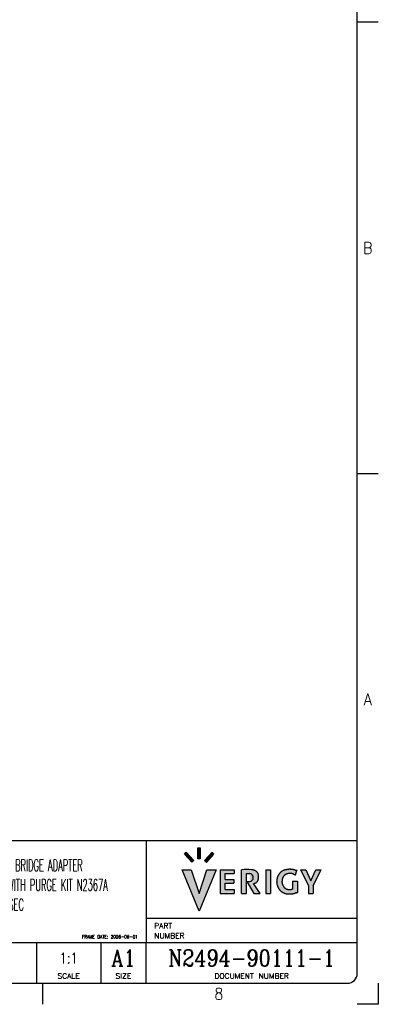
# Model space of a CAD drawing. Header units: inches. Extents: x 0 to 841, y 0 to 594.
# Tile 12 of 13: x 733 to 841, y 0 to 298. Entities that reach past the tile are written whole.
import ezdxf

# ---------------------------------------------------------------- set-up
doc = ezdxf.new("R2010")
doc.units = ezdxf.units.IN
doc.layers.add('1', color=7, linetype='Continuous')
doc.styles.add('CONVERTER_11', font='txt.shx', dxfattribs={"width": 0.63})
doc.styles.add('CONVERTER_14', font='txt.shx', dxfattribs={"width": 0.9})
doc.styles.add('CONVERTER_16', font='txt.shx', dxfattribs={"width": 0.81})
doc.styles.add('CONVERTER_17', font='complex.shx', dxfattribs={"width": 0.855})
doc.styles.add('CONVERTER_18', font='txt.shx', dxfattribs={"width": 1.035})
doc.styles.add('CONVERTER_20', font='complex.shx', dxfattribs={"width": 0.5225})

# ---------------------------------------------------------------- blocks, each defined once
blk = doc.blocks.new('2__4', base_point=(462.03, 323.82))
at = {"layer": '1', "color": 1, "insert": (599.13, 115.73), "char_height": 3, "attachment_point": 7, "line_spacing_factor": 1.080432, "style": 'CONVERTER_11'}
blk.add_mtext('NOTES:\\P1. USE KEEP-OUT AREA DEFINITION IN CONJUNCTION WITH GENERAL DUT BOARD DEFINITION,\\P   SEE D-E6980-96540-1 SMALL DUT BOARD AND D-E6980-96550-1 LARGE DUT BOARD\\P \\P2. ALL KEEP-OUT AREAS RELATE TO THE BOTTOM SIDE OF THE PCB', dxfattribs=at)
blk = doc.blocks.new('rf_stiffener_assy__5', base_point=(462.03, 323.82))
at = {"layer": '1'}
blk.add_blockref('2__4', (462.03, 323.82), dxfattribs=at)
blk = doc.blocks.new('TOP__6', base_point=(444.49, 302.997))
blk.add_blockref('rf_stiffener_assy__5', (462.03, 323.824))
blk = doc.blocks.new('2__7', base_point=(444.49, 303))
blk.add_blockref('TOP__6', (444.49, 303))
blk = doc.blocks.new('N2494-90111-1__8', base_point=(444.49, 302.997))
at = {"layer": '1'}
blk.add_blockref('2__7', (444.49, 302.997), dxfattribs=at)
blk = doc.blocks.new('Drawing_Grid_Zones__9', base_point=(6.35, 6.35))
at = {"layer": '1', "color": 4, "linetype": 'Continuous'}
for p, q in [((841, 297), (834.65, 297)), ((841, 160.475), (834.65, 160.475)), ((739.5875, 0), (739.5875, 6.35)), ((841, 6.35), (841, 0)), ((841, 0), (834.65, 0))]:
    blk.add_line(p, q, dxfattribs=at)
at = {"layer": '1', "color": 4, "char_height": 3.5, "attachment_point": 5, "line_spacing_factor": 1.080432, "style": 'CONVERTER_14'}
for s, insert in [('B', (837.825, 228.7375)), ('A', (837.825, 92.2125)), ('8', (792.76875, 3.175))]:
    blk.add_mtext(s, dxfattribs=dict(at, insert=insert))
blk = doc.blocks.new('A1_Size_Verigy_Frame__11', base_point=(6.35, 6.35))
at = {"layer": '1', "linetype": 'Continuous'}
for points in [[(785.19, 43.5), (784.63, 42.99), (782.34, 45.46), (782.9, 45.97)], [(787.17, 47.33), (787.17, 43.98), (786.43, 43.98), (786.43, 47.33)], [(788.48, 43.47), (789.03, 42.93), (791.28, 45.45), (790.74, 45.99)], [(791.94, 40.69), (786.83, 28.13), (781.68, 40.69), (784.4, 40.69), (786.83, 33.52), (789.15, 40.69)], [(797.4, 40.69), (797.4, 39.54), (794.69, 39.54), (794.69, 37.79), (797.31, 37.79), (797.31, 36.64), (794.69, 36.64), (794.69, 34.71), (797.4, 34.71), (797.4, 33.52), (793.21, 33.52), (793.21, 40.69)], [(808.42, 40.69), (808.42, 33.52), (806.94, 33.52), (806.94, 40.69)], [(820.63, 37.33), (822.13, 40.69), (823.72, 40.69), (821.32, 35.91), (821.32, 33.52), (819.84, 33.52), (819.84, 35.91), (817.46, 40.69), (819.13, 40.69)]]:
    blk.add_hatch(color=4, dxfattribs=at).paths.add_polyline_path(points)
h = blk.add_hatch(color=4, dxfattribs=at)
edge = h.paths.add_edge_path()
edge.add_line((799.65, 40.69), (799.65, 33.52))
edge.add_line((799.65, 33.52), (801.15, 33.52))
edge.add_line((801.15, 33.52), (801.15, 39.58))
edge.add_line((801.15, 39.58), (802.12, 39.58))
edge.add_arc((801.94, 38.34), 1.25, -81.7494, 81.7494, ccw=False)
edge.add_line((802.12, 37.1), (801.23, 37.1))
edge.add_line((801.23, 37.1), (803.39, 33.52))
edge.add_line((803.39, 33.52), (805.24, 33.52))
edge.add_line((805.24, 33.52), (803.29, 36.53))
edge.add_arc((803.1, 38.16), 1.65, 276.8646, 281.7992)
edge.add_arc((803.12, 38.06), 1.53, 281.8439, 286.5074)
edge.add_arc((803.06, 38.24), 1.73, 286.5644, 290.2981)
edge.add_arc((802.58, 39.54), 3.12, 290.364, 292.0591)
edge.add_arc((807.22, 28.09), 9.24, 111.5449, 112.0897, ccw=False)
edge.add_arc((802.56, 39.99), 3.54, 290.9614, 291.9638)
edge.add_arc((803.62, 37.37), 0.715, 292.0472, 297.1925)
edge.add_arc((803.6, 37.39), 0.736, 297.7168, 304.1669)
edge.add_arc((803.43, 37.65), 1.05, 304.048, 308.7592)
edge.add_arc((802.9, 38.3), 1.89, 308.981, 311.7169)
edge.add_arc((807.38, 33.27), 4.84, 130.6433, 131.7183, ccw=False)
edge.add_arc((815.88, 22.98), 18.19, 129.5041, 129.8448, ccw=False)
edge.add_arc((803.6, 37.87), 1.1, 309.4623, 315.0479)
edge.add_arc((803.84, 37.62), 0.766, 315.7786, 323.1586)
edge.add_arc((803.47, 37.89), 1.22, 323.2116, 327.8292)
edge.add_arc((802.76, 38.35), 2.07, 327.6257, 330.4831)
edge.add_arc((802.6, 38.44), 2.25, 330.4419, 332.9709)
edge.add_arc((803.19, 38.15), 1.59, 332.8488, 336.0259)
edge.add_arc((803.64, 37.95), 1.1, 336.0644, 340.4159)
edge.add_arc((803.61, 37.95), 1.13, 340.6473, 347.6345)
edge.add_arc((802.95, 38.09), 1.8, 347.6878, 352.444)
edge.add_arc((801.51, 38.29), 3.26, 352.3189, 355.2721)
edge.add_arc((799.89, 38.43), 4.88, 355.2355, 357.4002)
edge.add_arc((798.14, 38.51), 6.64, 357.3804, 359.0748)
edge.add_arc((796.5, 38.54), 8.28, 359.0627, 360.4705)
edge.add_arc((796.27, 38.54), 8.5, 0.4426, 1.3388)
edge.add_arc((797.57, 38.57), 7.2, 1.3325, 2.373)
edge.add_arc((799.15, 38.64), 5.62, 2.3634, 3.6412)
edge.add_arc((800.74, 38.74), 4.03, 3.6247, 5.2891)
edge.add_arc((802.15, 38.87), 2.61, 5.2575, 7.5773)
edge.add_arc((803.27, 39.02), 1.48, 7.5078, 11.0328)
edge.add_arc((803.99, 39.17), 0.75, 10.9618, 17.0135)
edge.add_arc((803.96, 39.15), 0.781, 17.4016, 23.361)
edge.add_arc((802.93, 38.71), 1.9, 23.3346, 26.1223)
edge.add_arc((799.96, 37.26), 5.21, 26.0255, 27.1085)
edge.add_arc((802.3, 38.48), 2.56, 26.7483, 28.749)
edge.add_arc((803.49, 39.13), 1.21, 28.8787, 33.28)
edge.add_arc((803.29, 38.99), 1.45, 33.4924, 37.7019)
edge.add_arc((803.06, 38.81), 1.75, 37.6059, 41.314)
edge.add_arc((803.26, 38.99), 1.48, 41.2228, 45.4875)
edge.add_arc((803.4, 39.12), 1.29, 45.7142, 50.7281)
edge.add_arc((802.52, 38.04), 2.68, 50.8542, 53.1793)
edge.add_arc((801.64, 36.92), 4.11, 52.7438, 54.3264)
edge.add_arc((803, 38.82), 1.77, 54.2819, 57.9528)
edge.add_arc((803.26, 39.22), 1.29, 58.2042, 62.5409)
edge.add_arc((803.09, 38.89), 1.66, 62.6014, 65.9878)
edge.add_arc((802.43, 37.39), 3.3, 66.0447, 68.1388)
edge.add_arc((796.67, 23.06), 18.75, 68.1242, 68.4683)
edge.add_arc((799.92, 31.47), 9.73, 68.0919, 68.654)
edge.add_arc((802.81, 38.85), 1.81, 68.7642, 71.7347)
edge.add_arc((802.67, 38.4), 2.27, 71.9116, 74.5336)
edge.add_arc((802.38, 37.36), 3.35, 74.4873, 76.5383)
edge.add_arc((802.21, 36.66), 4.08, 76.5155, 78.3668)
edge.add_arc((802.17, 36.48), 4.26, 78.3515, 80.217)
edge.add_arc((802.22, 36.78), 3.95, 80.2026, 82.2549)
edge.add_arc((802.31, 37.43), 3.3, 82.2367, 84.6679)
edge.add_arc((801.39, 10.69), 30.05, 87.663, 93.3186)
h = blk.add_hatch(color=4, dxfattribs=at)
edge = h.paths.add_edge_path()
edge.add_arc((819.56, 39.46), 8.2, 203.3008, 203.8412)
edge.add_arc((822.52, 40.76), 11.43, 203.8341, 204.2667)
edge.add_arc((824.69, 41.74), 13.81, 204.2629, 204.6476)
edge.add_arc((822.84, 40.89), 11.77, 204.6345, 204.9304)
edge.add_arc((819.48, 39.33), 8.07, 204.9278, 205.3583)
edge.add_arc((817.18, 38.24), 5.52, 205.3532, 205.9635)
edge.add_arc((815.47, 37.4), 3.61, 205.9537, 206.8298)
edge.add_arc((814.19, 36.76), 2.19, 206.8096, 208.1196)
edge.add_arc((813.3, 36.28), 1.17, 208.0895, 210.0572)
edge.add_arc((812.99, 36.1), 0.821, 210.1034, 212.7675)
edge.add_arc((813.03, 36.13), 0.863, 212.8315, 215.4819)
edge.add_arc((813.56, 36.51), 1.51, 215.6041, 218.0543)
edge.add_arc((814.89, 37.55), 3.21, 217.9926, 219.2601)
edge.add_arc((818.43, 40.43), 7.77, 219.2413, 219.7728)
edge.add_arc((815.84, 38.26), 4.39, 219.5441, 220.8731)
edge.add_arc((813.85, 36.53), 1.76, 220.906, 224.1762)
edge.add_arc((813.75, 36.44), 1.62, 224.3481, 227.1827)
edge.add_arc((813.93, 36.64), 1.89, 227.1655, 229.6431)
edge.add_arc((814.02, 36.74), 2.02, 229.6292, 231.9346)
edge.add_arc((814.09, 36.83), 2.14, 231.9626, 234.9969)
edge.add_arc((814.38, 37.26), 2.65, 235.0175, 237.4327)
edge.add_arc((814.37, 37.23), 2.63, 237.3215, 238.9488)
edge.add_arc((814, 36.61), 1.9, 238.9423, 241.1851)
edge.add_arc((813.77, 36.19), 1.42, 241.175, 244.1338)
edge.add_arc((813.69, 36.02), 1.24, 244.2149, 248.8959)
edge.add_arc((813.76, 36.22), 1.45, 248.9484, 253.0273)
edge.add_arc((813.89, 36.62), 1.87, 252.9712, 255.3768)
edge.add_arc((813.91, 36.71), 1.96, 255.3432, 257.6097)
edge.add_arc((813.84, 36.38), 1.62, 257.5671, 260.1283)
edge.add_arc((813.78, 36.05), 1.28, 260.199, 262.6643)
edge.add_arc((813.81, 36.33), 1.57, 262.7178, 264.6422)
edge.add_arc((813.99, 38.2), 3.45, 264.663, 265.5706)
edge.add_arc((814.33, 42.39), 7.65, 265.4634, 265.9974)
edge.add_arc((814.23, 41.02), 6.28, 265.9979, 266.7144)
edge.add_arc((814.18, 40.1), 5.35, 266.7132, 267.6135)
edge.add_arc((814.14, 39.3), 4.56, 267.6109, 268.7164)
edge.add_arc((814.13, 38.57), 3.83, 268.7122, 270.0622)
edge.add_arc((814.13, 38.47), 3.72, 270.0974, 271.3382)
edge.add_arc((814.12, 38.85), 4.11, 271.3337, 272.4477)
edge.add_arc((814.11, 39.04), 4.3, 272.4437, 273.481)
edge.add_arc((814.11, 38.97), 4.23, 273.4768, 274.4854)
edge.add_arc((814.14, 38.61), 3.86, 274.48, 275.5141)
edge.add_arc((814.21, 37.96), 3.21, 275.5059, 276.6402)
edge.add_arc((814.28, 37.35), 2.6, 276.6484, 278.0162)
edge.add_arc((814.26, 37.49), 2.74, 278.0435, 279.2546)
edge.add_arc((813.99, 39.13), 4.4, 279.2734, 280.0319)
edge.add_arc((813.67, 40.98), 6.27, 279.9732, 280.4538)
edge.add_arc((813.78, 40.36), 5.65, 280.4592, 281.0431)
edge.add_arc((813.74, 40.57), 5.87, 281.0473, 281.6719)
edge.add_arc((813.58, 41.33), 6.64, 281.6745, 282.2936)
edge.add_arc((813.31, 42.59), 7.93, 282.2948, 282.8796)
edge.add_line((815.07, 34.86), (815.07, 37.28))
edge.add_line((815.07, 37.28), (816.55, 37.28))
edge.add_line((816.55, 37.28), (816.55, 33.86))
edge.add_arc((794.17, 100.31), 70.12, 288.5155, 288.6107, ccw=False)
edge.add_arc((797.39, 90.7), 59.99, 288.4186, 288.5151, ccw=False)
edge.add_arc((798.66, 86.89), 55.97, 288.3277, 288.4179, ccw=False)
edge.add_arc((796.79, 92.53), 61.91, 288.255, 288.3266, ccw=False)
edge.add_arc((782.91, 134.63), 106.24, 288.2163, 288.2536, ccw=False)
edge.add_line((816.12, 33.71), (816.06, 33.69))
edge.add_arc((830.49, -10.13), 46.13, 108.228, 108.3024)
edge.add_arc((823.95, 9.64), 25.31, 108.3032, 108.4367)
edge.add_arc((811.56, 46.67), 13.73, 287.9183, 288.6267, ccw=False)
edge.add_arc((814.65, 37.12), 3.69, 285.1245, 287.8966, ccw=False)
edge.add_arc((814.81, 36.55), 3.1, 282.6973, 284.9395, ccw=False)
edge.add_arc((814.73, 36.9), 3.46, 280.7251, 282.7159, ccw=False)
edge.add_arc((814.75, 36.81), 3.37, 278.7886, 280.7434, ccw=False)
edge.add_arc((814.83, 36.32), 2.87, 276.9468, 278.7918, ccw=False)
edge.add_arc((814.83, 36.27), 2.83, 275.0848, 276.9197, ccw=False)
edge.add_arc((814.77, 36.98), 3.54, 273.542, 275.0634, ccw=False)
edge.add_arc((814.64, 39.11), 5.67, 272.4988, 273.5361, ccw=False)
edge.add_arc((814.45, 43.41), 9.98, 271.8301, 272.523, ccw=False)
edge.add_arc((814.3, 48.07), 14.64, 271.3179, 271.8381, ccw=False)
edge.add_arc((814.18, 52.95), 19.52, 270.905, 271.3223, ccw=False)
edge.add_arc((814.11, 57.39), 23.96, 270.5527, 270.9077, ccw=False)
edge.add_arc((814.08, 60.65), 27.22, 270.2352, 270.5546, ccw=False)
edge.add_arc((814.07, 62.09), 28.66, 269.9328, 270.2368, ccw=False)
edge.add_arc((814.07, 61.32), 27.89, 269.6276, 269.9343, ccw=False)
edge.add_arc((814.05, 58.41), 24.98, 269.3001, 269.6295, ccw=False)
edge.add_arc((814, 53.84), 20.41, 268.9243, 269.3029, ccw=False)
edge.add_arc((813.8, 43.7), 10.27, 268.1594, 268.9767, ccw=False)
edge.add_arc((813.63, 38.42), 4.98, 266.6249, 268.167, ccw=False)
edge.add_arc((813.52, 36.6), 3.16, 264.3336, 266.6208, ccw=False)
edge.add_arc((813.45, 35.87), 2.43, 261.4227, 264.3148, ccw=False)
edge.add_arc((813.39, 35.49), 2.04, 257.2189, 261.4518, ccw=False)
edge.add_arc((813.33, 35.24), 1.78, 252.2377, 257.1979, ccw=False)
edge.add_arc((813.45, 35.57), 2.14, 248.7037, 252.074, ccw=False)
edge.add_arc((813.93, 36.82), 3.47, 246.648, 248.7264, ccw=False)
edge.add_arc((814.11, 37.25), 3.94, 245.0979, 246.7837, ccw=False)
edge.add_arc((814.08, 37.18), 3.86, 243.2003, 245.0497, ccw=False)
edge.add_arc((815.05, 39.1), 6.02, 242.3103, 243.1848, ccw=False)
edge.add_arc((817.51, 43.8), 11.33, 241.8417, 242.3242, ccw=False)
edge.add_arc((825.5, 58.72), 28.25, 241.6559, 241.845, ccw=False)
edge.add_arc((792.45, -2.53), 41.35, 61.6498, 61.7681)
edge.add_arc((819.96, 48.78), 16.87, 241.6733, 241.884, ccw=False)
edge.add_arc((813.2, 36.25), 2.63, 240.403, 241.673, ccw=False)
edge.add_arc((812.74, 35.42), 1.69, 238.3174, 240.3578, ccw=False)
edge.add_arc((812.91, 35.69), 2, 235.4824, 238.2123, ccw=False)
edge.add_arc((813.16, 36.06), 2.44, 233.0875, 235.5275, ccw=False)
edge.add_arc((813.11, 36), 2.37, 230.5281, 233.1206, ccw=False)
edge.add_arc((813.13, 36.02), 2.4, 226.8402, 230.4297, ccw=False)
edge.add_arc((813.65, 36.57), 3.16, 224.1917, 226.8322, ccw=False)
edge.add_arc((815.97, 38.82), 6.39, 223.1449, 224.1559, ccw=False)
edge.add_arc((802.57, 26.26), 11.98, 43.1218, 43.6251)
edge.add_arc((817.02, 40.13), 8.05, 223.5168, 224.0584, ccw=False)
edge.add_arc((812.07, 35.42), 1.22, 219.7835, 223.4371, ccw=False)
edge.add_arc((812.23, 35.54), 1.42, 216.0369, 219.4184, ccw=False)
edge.add_arc((813.39, 36.39), 2.85, 214.2927, 216.0974, ccw=False)
edge.add_arc((817.31, 39.06), 7.6, 213.623, 214.3135, ccw=False)
edge.add_arc((820.65, 41.33), 11.64, 213.1026, 213.7727, ccw=False)
edge.add_arc((815.35, 37.87), 5.31, 211.6593, 213.0997, ccw=False)
edge.add_arc((814.18, 37.14), 3.93, 209.7599, 211.6228, ccw=False)
edge.add_arc((813.44, 36.72), 3.08, 207.4804, 209.7836, ccw=False)
edge.add_arc((813.06, 36.52), 2.65, 205.1929, 207.4059, ccw=False)
edge.add_arc((813.52, 36.74), 3.16, 203.3638, 205.1704, ccw=False)
edge.add_arc((814.25, 37.05), 3.95, 201.6271, 203.3929, ccw=False)
edge.add_arc((815.33, 37.48), 5.11, 200.1447, 201.6096, ccw=False)
edge.add_arc((816.96, 38.08), 6.86, 199.3323, 200.1795, ccw=False)
edge.add_arc((817.14, 38.15), 7.04, 198.4937, 199.3429, ccw=False)
edge.add_arc((816.11, 37.8), 5.96, 197.5225, 198.5058, ccw=False)
edge.add_arc((814.4, 37.26), 4.16, 196.2367, 197.5438, ccw=False)
edge.add_arc((812.85, 36.81), 2.55, 194.3262, 196.2478, ccw=False)
edge.add_arc((812.47, 36.72), 2.16, 192.096, 194.272, ccw=False)
edge.add_arc((813.14, 36.86), 2.84, 190.2793, 192.0489, ccw=False)
edge.add_arc((815.08, 37.21), 4.81, 189.1142, 190.3068, ccw=False)
edge.add_arc((816.76, 37.48), 6.51, 188.174, 189.1346, ccw=False)
edge.add_arc((817.28, 37.56), 7.04, 187.2718, 188.1866, ccw=False)
edge.add_arc((816.42, 37.45), 6.17, 186.2663, 187.2851, ccw=False)
edge.add_arc((814.63, 37.25), 4.37, 184.9627, 186.2891, ccw=False)
edge.add_arc((812.87, 37.1), 2.61, 183.0853, 184.9815, ccw=False)
edge.add_arc((812.1, 37.06), 1.84, 180.6195, 183.0635, ccw=False)
edge.add_arc((811.95, 37.06), 1.69, 178.0018, 180.5753, ccw=False)
edge.add_arc((812.48, 37.04), 2.22, 175.6247, 177.9327, ccw=False)
edge.add_arc((814.2, 36.91), 3.94, 174.246, 175.6304, ccw=False)
edge.add_arc((820.65, 36.26), 10.43, 173.6917, 174.258, ccw=False)
edge.add_arc((827.89, 35.49), 17.71, 173.3678, 173.7812, ccw=False)
edge.add_arc((820.6, 36.33), 10.37, 172.6214, 173.3686, ccw=False)
edge.add_arc((817.27, 36.77), 7.01, 171.5025, 172.6282, ccw=False)
edge.add_arc((815.05, 37.1), 4.76, 169.8885, 171.5171, ccw=False)
edge.add_arc((814.37, 37.21), 4.08, 167.9208, 169.8128, ccw=False)
edge.add_arc((815.07, 37.06), 4.79, 166.3902, 167.9139, ccw=False)
edge.add_arc((816.72, 36.66), 6.49, 165.3162, 166.3829, ccw=False)
edge.add_arc((813.98, 37.4), 3.65, 163.6509, 165.5336, ccw=False)
edge.add_arc((812.24, 37.9), 1.84, 159.8526, 163.6056, ccw=False)
edge.add_arc((812.36, 37.85), 1.97, 156.2402, 159.6244, ccw=False)
edge.add_arc((813.23, 37.47), 2.92, 153.9269, 156.2704, ccw=False)
edge.add_arc((818.32, 34.97), 8.59, 153.1347, 153.8341, ccw=False)
edge.add_arc((806.77, 40.82), 4.36, 333.1219, 334.4699)
edge.add_arc((883.35, 5.08), 80.15, 154.9536, 155.0137, ccw=False)
edge.add_arc((811.76, 38.54), 1.13, 150.6202, 154.9234, ccw=False)
edge.add_arc((811.73, 38.54), 1.1, 145.3151, 150.0305, ccw=False)
edge.add_arc((812.97, 37.68), 2.61, 143.3601, 145.3639, ccw=False)
edge.add_arc((815.1, 36.13), 5.25, 142.7042, 143.5942, ccw=False)
edge.add_arc((813.95, 37.01), 3.8, 141.4913, 142.6976, ccw=False)
edge.add_arc((814.98, 36.17), 5.13, 140.3853, 141.3891, ccw=False)
edge.add_arc((863.51, -3.99), 68.12, 140.3123, 140.3902, ccw=False)
edge.add_arc((798.41, 50), 16.46, 320.3896, 320.795)
edge.add_arc((798.99, 49.54), 15.72, 320.7879, 321.2062)
edge.add_arc((816.92, 35.15), 7.27, 140.7964, 141.3612, ccw=False)
edge.add_arc((812.66, 38.62), 1.78, 138.4918, 140.7815, ccw=False)
edge.add_arc((812.22, 39.01), 1.19, 134.8498, 138.4384, ccw=False)
edge.add_arc((812.51, 38.7), 1.62, 130.7007, 134.5381, ccw=False)
edge.add_arc((813.75, 37.27), 3.51, 128.9449, 130.778, ccw=False)
edge.add_arc((824.72, 23.71), 20.95, 128.6571, 128.9486, ccw=False)
edge.add_arc((816.56, 33.99), 7.83, 128.309, 129.0174, ccw=False)
edge.add_arc((812.72, 38.84), 1.64, 124.9649, 128.253, ccw=False)
edge.add_arc((812.9, 38.56), 1.97, 121.4788, 124.6205, ccw=False)
edge.add_arc((813.97, 36.82), 4.01, 119.9763, 121.5447, ccw=False)
edge.add_arc((814.01, 36.77), 4.08, 118.9328, 120.1464, ccw=False)
edge.add_arc((813.15, 38.34), 2.29, 116.8814, 118.9336, ccw=False)
edge.add_arc((813.04, 38.55), 2.05, 114.352, 116.7612, ccw=False)
edge.add_arc((813.62, 37.25), 3.48, 112.7824, 114.3176, ccw=False)
edge.add_arc((814.66, 34.8), 6.14, 112.1312, 112.8736, ccw=False)
edge.add_arc((814.67, 34.77), 6.17, 111.3647, 112.1425, ccw=False)
edge.add_arc((814.24, 35.88), 4.98, 110.4231, 111.3781, ccw=False)
edge.add_arc((813.65, 37.48), 3.27, 109.0968, 110.4486, ccw=False)
edge.add_arc((813.38, 38.24), 2.47, 107.6011, 109.0252, ccw=False)
edge.add_arc((813.67, 37.31), 3.45, 106.6155, 107.5695, ccw=False)
edge.add_arc((817.06, 25.96), 15.29, 106.3879, 106.6059, ccw=False)
edge.add_arc((819.89, 16.54), 25.12, 106.3254, 106.5121, ccw=False)
edge.add_arc((814.49, 34.97), 5.92, 105.4696, 106.3192, ccw=False)
edge.add_arc((813.82, 37.38), 3.42, 103.9622, 105.4757, ccw=False)
edge.add_arc((813.83, 37.3), 3.5, 102.3704, 103.8363, ccw=False)
edge.add_arc((814.6, 33.81), 7.07, 101.6856, 102.3727, ccw=False)
edge.add_arc((808.67, 62.51), 22.24, 281.6646, 281.8598)
edge.add_arc((809.51, 58.23), 17.88, 282.0375, 282.2134)
edge.add_arc((813.93, 37.81), 3.02, 101.2377, 102.2194, ccw=False)
edge.add_arc((813.67, 39.1), 1.7, 99.3474, 101.1854, ccw=False)
edge.add_arc((813.76, 38.54), 2.27, 97.1817, 99.2201, ccw=False)
edge.add_arc((813.95, 37.07), 3.75, 95.812, 97.2201, ccw=False)
edge.add_arc((814.11, 35.53), 5.3, 94.7444, 95.8298, ccw=False)
edge.add_arc((814.21, 34.28), 6.56, 93.8342, 94.7544, ccw=False)
edge.add_arc((814.25, 33.66), 7.17, 92.9873, 93.8413, ccw=False)
edge.add_arc((814.24, 33.88), 6.95, 92.1258, 92.994, ccw=False)
edge.add_arc((814.21, 34.87), 5.96, 90.4073, 92.1434, ccw=False)
edge.add_arc((814.2, 35.52), 5.31, 88.5641, 90.3959, ccw=False)
edge.add_arc((814.2, 35.51), 5.33, 86.7833, 88.5496, ccw=False)
edge.add_arc((814.11, 34.07), 6.76, 84.8563, 86.7308, ccw=False)
edge.add_arc((813.68, 29.25), 11.61, 83.7683, 84.8563, ccw=False)
edge.add_arc((813.74, 29.61), 11.24, 83.194, 83.8774, ccw=False)
edge.add_arc((814.37, 34.84), 5.97, 81.9472, 83.2025, ccw=False)
edge.add_arc((814.7, 37.16), 3.63, 79.9902, 81.9638, ccw=False)
edge.add_arc((814.77, 37.6), 3.18, 77.7911, 79.8656, ccw=False)
edge.add_arc((814.35, 35.67), 5.16, 76.5195, 77.7671, ccw=False)
edge.add_arc((809.47, 15.31), 26.09, 76.2642, 76.5162, ccw=False)
edge.add_arc((819.89, 58.06), 17.91, 256.3256, 256.6629)
edge.add_arc((818.39, 51.73), 11.4, 256.668, 257.2331)
edge.add_arc((817.97, 49.85), 9.47, 257.238, 257.9692)
edge.add_arc((817.85, 49.31), 8.92, 257.9734, 258.8133)
edge.add_arc((817.88, 49.44), 9.05, 258.8165, 259.7166)
edge.add_arc((817.98, 50.02), 9.64, 259.7189, 260.6406)
edge.add_line((816.41, 40.51), (816, 39.16))
edge.add_arc((823.44, 61.32), 23.37, 251.1523, 251.4397, ccw=False)
edge.add_arc((822.99, 60.01), 21.99, 250.8703, 251.1519, ccw=False)
edge.add_arc((822.74, 59.29), 21.22, 250.6009, 250.8697, ccw=False)
edge.add_arc((822.76, 59.35), 21.29, 250.3534, 250.6001, ccw=False)
edge.add_arc((823.25, 60.7), 22.73, 250.1396, 250.3524, ccw=False)
edge.add_arc((824.75, 64.86), 27.15, 249.9742, 250.1383, ccw=False)
edge.add_arc((829.88, 78.94), 42.13, 249.8751, 249.9726, ccw=False)
edge.add_line((815.38, 39.38), (815.32, 39.4))
edge.add_arc((813.34, 34.02), 5.74, 69.7562, 70.4705)
edge.add_arc((814.59, 37.56), 1.98, 70.4878, 72.5103)
edge.add_arc((814.75, 38.05), 1.47, 72.5647, 75.4406)
edge.add_arc((814.69, 37.8), 1.72, 75.5155, 77.611)
edge.add_arc((814.55, 37.18), 2.36, 77.5965, 79.2392)
edge.add_arc((814.41, 36.47), 3.09, 79.2301, 80.555)
edge.add_arc((814.28, 35.68), 3.89, 80.5489, 81.6438)
edge.add_arc((814.13, 34.65), 4.92, 81.6475, 82.6335)
edge.add_arc((813.97, 33.39), 6.19, 82.6278, 83.4145)
edge.add_arc((813.83, 32.17), 7.42, 83.4108, 84.0539)
edge.add_arc((813.72, 31.13), 8.47, 84.0513, 84.5884)
edge.add_arc((814.03, 34.47), 5.11, 84.5326, 85.2397)
edge.add_arc((814.22, 36.81), 2.77, 85.2456, 86.5136)
edge.add_arc((814.27, 37.47), 2.1, 86.5301, 88.2214)
edge.add_arc((814.27, 37.59), 1.98, 88.2417, 90.1276)
edge.add_arc((814.27, 37.04), 2.54, 90.1887, 92.0646)
edge.add_arc((814.31, 35.97), 3.61, 92.0429, 93.4436)
edge.add_arc((814.37, 34.96), 4.62, 93.4313, 94.5521)
edge.add_arc((814.43, 34.25), 5.33, 94.5437, 95.5053)
edge.add_arc((814.44, 34.1), 5.48, 95.498, 96.3921)
edge.add_arc((814.24, 35.89), 3.68, 96.3369, 97.4708)
edge.add_arc((814.05, 37.31), 2.24, 97.4738, 99.2428)
edge.add_arc((813.96, 37.86), 1.69, 99.257, 101.5569)
edge.add_arc((813.93, 38.03), 1.51, 101.5788, 104.1887)
edge.add_arc((813.99, 37.81), 1.74, 104.2786, 107.728)
edge.add_arc((814.14, 37.31), 2.27, 107.7091, 110.5044)
edge.add_arc((814.34, 36.78), 2.83, 110.4915, 112.8183)
edge.add_arc((814.64, 36.07), 3.6, 112.812, 114.1048)
edge.add_arc((815.05, 35.15), 4.61, 114.0966, 115.0926)
edge.add_arc((815.49, 34.22), 5.64, 115.0877, 115.8632)
edge.add_arc((815.96, 33.25), 6.71, 115.8606, 116.4578)
edge.add_arc((814, 37.17), 2.33, 116.2474, 117.944)
edge.add_arc((813.41, 38.28), 1.07, 118.0309, 121.6461)
edge.add_arc((813.41, 38.28), 1.08, 121.7508, 124.7224)
edge.add_arc((813.48, 38.18), 1.2, 124.7055, 127.5759)
edge.add_arc((813.5, 38.16), 1.22, 127.563, 130.5031)
edge.add_arc((813.63, 38.01), 1.43, 130.5972, 133.6733)
edge.add_arc((813.98, 37.63), 1.94, 133.6517, 135.9137)
edge.add_arc((814.44, 37.19), 2.58, 135.902, 137.5466)
edge.add_arc((814.46, 37.17), 2.61, 137.4776, 138.9543)
edge.add_arc((814.25, 37.36), 2.32, 138.9752, 140.6091)
edge.add_arc((814.44, 37.2), 2.58, 140.6296, 142.1618)
edge.add_arc((815.17, 36.63), 3.5, 142.1712, 143.454)
edge.add_arc((815.98, 36.03), 4.51, 143.4397, 144.4829)
edge.add_arc((816.42, 35.72), 5.05, 144.4734, 145.4151)
edge.add_arc((816.27, 35.82), 4.87, 145.406, 146.3551)
edge.add_arc((814.68, 36.87), 2.97, 146.2723, 147.8457)
edge.add_arc((813.56, 37.57), 1.64, 147.8375, 150.5057)
edge.add_arc((813.1, 37.84), 1.1, 150.5091, 154.3015)
edge.add_arc((813.01, 37.88), 1.01, 154.4469, 158.4615)
edge.add_arc((813.28, 37.77), 1.3, 158.4921, 161.6634)
edge.add_arc((814.02, 37.53), 2.08, 161.6717, 163.764)
edge.add_arc((815.37, 37.13), 3.49, 163.7042, 165.1718)
edge.add_arc((816.41, 36.85), 4.57, 165.1571, 166.3361)
edge.add_arc((817.13, 36.68), 5.3, 166.3265, 167.3577)
edge.add_arc((817.28, 36.64), 5.45, 167.3497, 168.3356)
edge.add_arc((816.21, 36.86), 4.36, 168.2984, 169.7175)
edge.add_arc((815.16, 37.05), 3.3, 169.7242, 171.5314)
edge.add_arc((814.7, 37.12), 2.84, 171.5438, 173.6224)
edge.add_arc((814.99, 37.09), 3.12, 173.7008, 176.6572)
edge.add_arc((815.76, 37.05), 3.9, 176.6397, 179.0072)
edge.add_arc((814.86, 37.06), 2.99, 178.8697, 180.9419)
edge.add_arc((813.91, 37.04), 2.04, 180.9721, 184.0701)
edge.add_arc((813.69, 37.03), 1.82, 184.1115, 187.7902)
edge.add_arc((813.96, 37.07), 2.1, 187.831, 189.8408)
edge.add_arc((814.4, 37.14), 2.54, 189.8259, 191.5264)
edge.add_arc((814.64, 37.19), 2.79, 191.5153, 193.0592)
edge.add_arc((814.61, 37.18), 2.76, 193.0485, 194.5638)
edge.add_arc((814.28, 37.1), 2.42, 194.5501, 196.177)
edge.add_arc((813.72, 36.93), 1.83, 196.1539, 198.0975)
edge.add_arc((813.29, 36.79), 1.38, 198.135, 200.3954)
edge.add_arc((813.45, 36.85), 1.55, 200.4516, 202.35)
edge.add_arc((814.85, 37.43), 3.06, 202.3774, 203.3718)
at = {"color": 7, "linetype": 'Continuous'}
for p, q in [((630.26, 49.54), (834.65, 49.54)), ((770.75, 49.54), (770.75, 18.59)), ((770.75, 18.59), (704.49, 18.59)), ((770.75, 6.35), (770.75, 18.59)), ((834.65, 18.59), (770.75, 18.59))]:
    blk.add_line(p, q, dxfattribs=at)
at = {"color": 4, "linetype": 'Continuous'}
for p, q in [((834.65, 25.91), (770.75, 25.91)), ((737.62, 18.59), (737.62, 6.35))]:
    blk.add_line(p, q, dxfattribs=at)
at = {"layer": '1', "color": 7, "linetype": 'Continuous'}
for p, q in [((834.65, 9.35), (834.65, 584.65)), ((9.35, 6.35), (831.65, 6.35))]:
    blk.add_line(p, q, dxfattribs=at)
at = {"layer": '1', "color": 4, "linetype": 'Continuous'}
for p, q in [((782.34, 45.46), (782.9, 45.97)), ((782.34, 45.46), (784.63, 42.99)), ((782.9, 45.97), (785.19, 43.5)), ((786.43, 47.33), (787.17, 47.33)), ((786.43, 43.98), (786.43, 47.33)), ((787.17, 47.33), (787.17, 43.98)), ((790.74, 45.99), (788.48, 43.47)), ((789.03, 42.93), (791.28, 45.45)), ((791.28, 45.45), (790.74, 45.99)), ((785.19, 43.5), (784.63, 42.99)), ((787.17, 43.98), (786.43, 43.98)), ((788.48, 43.47), (789.03, 42.93)), ((786.83, 28.13), (781.68, 40.69)), ((781.68, 40.69), (784.4, 40.69)), ((784.4, 40.69), (786.83, 33.52)), ((786.83, 33.52), (789.15, 40.69)), ((791.94, 40.69), (786.83, 28.13)), ((789.15, 40.69), (791.94, 40.69)), ((793.21, 40.69), (797.4, 40.69)), ((793.21, 40.69), (793.21, 33.52)), ((794.69, 39.54), (797.4, 39.54)), ((794.69, 37.79), (794.69, 39.54)), ((797.4, 40.69), (797.4, 39.54)), ((799.65, 33.52), (799.65, 40.69)), ((801.15, 33.52), (801.15, 39.58)), ((801.15, 39.58), (802.12, 39.58)), ((806.94, 40.69), (808.42, 40.69)), ((806.94, 40.69), (806.94, 33.52)), ((808.42, 40.69), (808.42, 33.52)), ((815.32, 39.4), (815.38, 39.38)), ((816, 39.16), (816.41, 40.51)), ((817.46, 40.69), (819.84, 35.91)), ((817.46, 40.69), (819.13, 40.69)), ((819.13, 40.69), (820.63, 37.33)), ((820.63, 37.33), (822.13, 40.69)), ((821.32, 35.91), (823.72, 40.69)), ((822.13, 40.69), (823.72, 40.69)), ((794.69, 37.79), (797.31, 37.79)), ((794.69, 36.64), (797.31, 36.64)), ((794.69, 34.71), (794.69, 36.64)), ((797.31, 37.79), (797.31, 36.64)), ((801.23, 37.1), (803.39, 33.52)), ((801.23, 37.1), (802.12, 37.1)), ((805.24, 33.52), (803.29, 36.53)), ((815.07, 37.28), (816.55, 37.28)), ((815.07, 37.28), (815.07, 34.86)), ((816.55, 37.28), (816.55, 33.86)), ((819.84, 35.91), (819.84, 33.52)), ((821.32, 35.91), (821.32, 33.52)), ((793.21, 33.52), (797.4, 33.52)), ((794.69, 34.71), (797.4, 34.71)), ((797.4, 34.71), (797.4, 33.52)), ((799.65, 33.52), (801.15, 33.52)), ((803.39, 33.52), (805.24, 33.52)), ((806.94, 33.52), (808.42, 33.52)), ((816.12, 33.71), (816.06, 33.69)), ((819.84, 33.52), (821.32, 33.52)), ((757.1, 18.59), (757.1, 6.35))]:
    blk.add_line(p, q, dxfattribs=at)
for centre, radius, start, end in [((801.39, 10.69), 30.05, 87.663, 93.3186), ((801.94, 38.34), 1.25, 278.2506, 81.7494), ((802.31, 37.43), 3.3, 82.2367, 84.6679), ((802.22, 36.78), 3.95, 80.2026, 82.2549), ((802.17, 36.48), 4.26, 78.3515, 80.217), ((802.21, 36.66), 4.08, 76.5155, 78.3668), ((802.38, 37.36), 3.35, 74.4873, 76.5383), ((802.67, 38.4), 2.27, 71.9116, 74.5336), ((802.81, 38.85), 1.81, 68.7642, 71.7347), ((799.92, 31.47), 9.73, 68.0919, 68.654), ((796.67, 23.06), 18.75, 68.1242, 68.4683), ((802.43, 37.39), 3.3, 66.0447, 68.1388), ((803.09, 38.89), 1.66, 62.6014, 65.9878), ((803.26, 39.22), 1.29, 58.2042, 62.5409), ((803, 38.82), 1.77, 54.2819, 57.9528), ((801.64, 36.92), 4.11, 52.7438, 54.3264), ((802.52, 38.04), 2.68, 50.8542, 53.1793), ((803.4, 39.12), 1.29, 45.7142, 50.7281), ((803.26, 38.99), 1.48, 41.2228, 45.4875), ((803.06, 38.81), 1.75, 37.6059, 41.314), ((803.29, 38.99), 1.45, 33.4924, 37.7019), ((803.49, 39.13), 1.21, 28.8787, 33.28), ((802.3, 38.48), 2.56, 26.7483, 28.749), ((799.96, 37.26), 5.21, 26.0255, 27.1085), ((802.93, 38.71), 1.9, 23.3346, 26.1223), ((803.96, 39.15), 0.781, 17.4016, 23.361), ((803.99, 39.17), 0.75, 10.9618, 17.0135), ((803.27, 39.02), 1.48, 7.5078, 11.0328), ((802.15, 38.87), 2.61, 5.2575, 7.5773), ((800.74, 38.74), 4.03, 3.6247, 5.2891), ((799.15, 38.64), 5.62, 2.3634, 3.6412), ((797.57, 38.57), 7.2, 1.3325, 2.373), ((796.27, 38.54), 8.5, 0.4426, 1.3388), ((813.23, 37.47), 2.92, 153.9269, 156.2704), ((818.32, 34.97), 8.59, 153.1347, 153.8341), ((806.77, 40.82), 4.36, 333.1219, 334.4699), ((883.35, 5.08), 80.15, 154.9536, 155.0137), ((811.76, 38.54), 1.13, 150.6202, 154.9234), ((811.73, 38.54), 1.1, 145.3151, 150.0305), ((812.97, 37.68), 2.61, 143.3601, 145.3639), ((815.1, 36.13), 5.25, 142.7042, 143.5942), ((813.95, 37.01), 3.8, 141.4913, 142.6976), ((814.98, 36.17), 5.13, 140.3853, 141.3891), ((863.51, -3.99), 68.12, 140.3123, 140.3902), ((798.41, 50), 16.46, 320.3896, 320.795), ((798.99, 49.54), 15.72, 320.7879, 321.2062), ((816.92, 35.15), 7.27, 140.7964, 141.3612), ((812.66, 38.62), 1.78, 138.4918, 140.7815), ((812.22, 39.01), 1.19, 134.8498, 138.4384), ((812.51, 38.7), 1.62, 130.7007, 134.5381), ((813.75, 37.27), 3.51, 128.9449, 130.778), ((824.72, 23.71), 20.95, 128.6571, 128.9486), ((816.56, 33.99), 7.83, 128.309, 129.0174), ((812.72, 38.84), 1.64, 124.9649, 128.253), ((812.9, 38.56), 1.97, 121.4788, 124.6205), ((813.97, 36.82), 4.01, 119.9763, 121.5447), ((814.01, 36.77), 4.08, 118.9328, 120.1464), ((813.15, 38.34), 2.29, 116.8814, 118.9336), ((813.04, 38.55), 2.05, 114.352, 116.7612), ((813.62, 37.25), 3.48, 112.7824, 114.3176), ((814.66, 34.8), 6.14, 112.1312, 112.8736), ((815.98, 36.03), 4.51, 143.4397, 144.4829), ((814.67, 34.77), 6.17, 111.3647, 112.1425), ((815.17, 36.63), 3.5, 142.1712, 143.454), ((814.44, 37.2), 2.58, 140.6296, 142.1618), ((814.24, 35.88), 4.98, 110.4231, 111.3781), ((814.25, 37.36), 2.32, 138.9752, 140.6091), ((814.46, 37.17), 2.61, 137.4776, 138.9543), ((813.65, 37.48), 3.27, 109.0968, 110.4486), ((814.44, 37.19), 2.58, 135.902, 137.5466), ((813.38, 38.24), 2.47, 107.6011, 109.0252), ((813.98, 37.63), 1.94, 133.6517, 135.9137), ((813.67, 37.31), 3.45, 106.6155, 107.5695), ((813.63, 38.01), 1.43, 130.5972, 133.6733), ((817.06, 25.96), 15.29, 106.3879, 106.6059), ((813.5, 38.16), 1.22, 127.563, 130.5031), ((819.89, 16.54), 25.12, 106.3254, 106.5121), ((813.48, 38.18), 1.2, 124.7055, 127.5759), ((813.41, 38.28), 1.08, 121.7508, 124.7224), ((814.49, 34.97), 5.92, 105.4696, 106.3192), ((813.41, 38.28), 1.07, 118.0309, 121.6461), ((814, 37.17), 2.33, 116.2474, 117.944), ((813.82, 37.38), 3.42, 103.9622, 105.4757), ((815.96, 33.25), 6.71, 115.8606, 116.4578), ((813.83, 37.3), 3.5, 102.3704, 103.8363), ((815.49, 34.22), 5.64, 115.0877, 115.8632), ((814.6, 33.81), 7.07, 101.6856, 102.3727), ((815.05, 35.15), 4.61, 114.0966, 115.0926), ((808.67, 62.51), 22.24, 281.6646, 281.8598), ((814.64, 36.07), 3.6, 112.812, 114.1048), ((809.51, 58.23), 17.88, 282.0375, 282.2134), ((814.34, 36.78), 2.83, 110.4915, 112.8183), ((813.93, 37.81), 3.02, 101.2377, 102.2194), ((813.67, 39.1), 1.7, 99.3474, 101.1854), ((814.14, 37.31), 2.27, 107.7091, 110.5044), ((813.76, 38.54), 2.27, 97.1817, 99.2201), ((813.99, 37.81), 1.74, 104.2786, 107.728), ((813.95, 37.07), 3.75, 95.812, 97.2201), ((813.93, 38.03), 1.51, 101.5788, 104.1887), ((814.11, 35.53), 5.3, 94.7444, 95.8298), ((813.96, 37.86), 1.69, 99.257, 101.5569), ((814.21, 34.28), 6.56, 93.8342, 94.7544), ((814.05, 37.31), 2.24, 97.4738, 99.2428), ((814.24, 35.89), 3.68, 96.3369, 97.4708), ((814.25, 33.66), 7.17, 92.9873, 93.8413), ((814.44, 34.1), 5.48, 95.498, 96.3921), ((814.24, 33.88), 6.95, 92.1258, 92.994), ((814.43, 34.25), 5.33, 94.5437, 95.5053), ((814.21, 34.87), 5.96, 90.4073, 92.1434), ((814.37, 34.96), 4.62, 93.4313, 94.5521), ((814.31, 35.97), 3.61, 92.0429, 93.4436), ((814.2, 35.52), 5.31, 88.5641, 90.3959), ((814.27, 37.04), 2.54, 90.1887, 92.0646), ((814.27, 37.59), 1.98, 88.2417, 90.1276), ((814.27, 37.47), 2.1, 86.5301, 88.2214), ((814.2, 35.51), 5.33, 86.7833, 88.5496), ((814.22, 36.81), 2.77, 85.2456, 86.5136), ((814.03, 34.47), 5.11, 84.5326, 85.2397), ((814.11, 34.07), 6.76, 84.8563, 86.7308), ((813.72, 31.13), 8.47, 84.0513, 84.5884), ((813.83, 32.17), 7.42, 83.4108, 84.0539), ((813.97, 33.39), 6.19, 82.6278, 83.4145), ((813.68, 29.25), 11.61, 83.7683, 84.8563), ((814.13, 34.65), 4.92, 81.6475, 82.6335), ((814.28, 35.68), 3.89, 80.5489, 81.6438), ((814.41, 36.47), 3.09, 79.2301, 80.555), ((813.74, 29.61), 11.24, 83.194, 83.8774), ((814.55, 37.18), 2.36, 77.5965, 79.2392), ((814.69, 37.8), 1.72, 75.5155, 77.611), ((814.37, 34.84), 5.97, 81.9472, 83.2025), ((814.75, 38.05), 1.47, 72.5647, 75.4406), ((814.59, 37.56), 1.98, 70.4878, 72.5103), ((814.7, 37.16), 3.63, 79.9902, 81.9638), ((813.34, 34.02), 5.74, 69.7562, 70.4705), ((814.77, 37.6), 3.18, 77.7911, 79.8656), ((829.88, 78.94), 42.13, 249.8751, 249.9726), ((814.35, 35.67), 5.16, 76.5195, 77.7671), ((824.75, 64.86), 27.15, 249.9742, 250.1383), ((823.25, 60.7), 22.73, 250.1396, 250.3524), ((809.47, 15.31), 26.09, 76.2642, 76.5162), ((822.76, 59.35), 21.29, 250.3534, 250.6001), ((819.89, 58.06), 17.91, 256.3256, 256.6629), ((822.74, 59.29), 21.22, 250.6009, 250.8697), ((818.39, 51.73), 11.4, 256.668, 257.2331), ((822.99, 60.01), 21.99, 250.8703, 251.1519), ((817.97, 49.85), 9.47, 257.238, 257.9692), ((823.44, 61.32), 23.37, 251.1523, 251.4397), ((817.85, 49.31), 8.92, 257.9734, 258.8133), ((817.88, 49.44), 9.05, 258.8165, 259.7166), ((817.98, 50.02), 9.64, 259.7189, 260.6406), ((803.1, 38.16), 1.65, 276.8646, 281.7992), ((803.12, 38.06), 1.53, 281.8439, 286.5074), ((803.06, 38.24), 1.73, 286.5644, 290.2981), ((802.58, 39.54), 3.12, 290.364, 292.0591), ((807.22, 28.09), 9.24, 111.5449, 112.0897), ((802.56, 39.99), 3.54, 290.9614, 291.9638), ((803.62, 37.37), 0.715, 292.0472, 297.1925), ((803.6, 37.39), 0.736, 297.7168, 304.1669), ((803.43, 37.65), 1.05, 304.048, 308.7592), ((802.9, 38.3), 1.89, 308.981, 311.7169), ((807.38, 33.27), 4.84, 130.6433, 131.7183), ((815.88, 22.98), 18.19, 129.5041, 129.8448), ((803.6, 37.87), 1.1, 309.4623, 315.0479), ((803.84, 37.62), 0.766, 315.7786, 323.1586), ((803.47, 37.89), 1.22, 323.2116, 327.8292), ((802.76, 38.35), 2.07, 327.6257, 330.4831), ((802.6, 38.44), 2.25, 330.4419, 332.9709), ((803.19, 38.15), 1.59, 332.8488, 336.0259), ((803.64, 37.95), 1.1, 336.0644, 340.4159), ((803.61, 37.95), 1.13, 340.6473, 347.6345), ((802.95, 38.09), 1.8, 347.6878, 352.444), ((801.51, 38.29), 3.26, 352.3189, 355.2721), ((799.89, 38.43), 4.88, 355.2355, 357.4002), ((796.5, 38.54), 8.28, 359.0627, 0.4705), ((798.14, 38.51), 6.64, 357.3804, 359.0748), ((811.95, 37.06), 1.69, 178.0018, 180.5753), ((812.1, 37.06), 1.84, 180.6195, 183.0635), ((814.2, 36.91), 3.94, 174.246, 175.6304), ((812.48, 37.04), 2.22, 175.6247, 177.9327), ((812.87, 37.1), 2.61, 183.0853, 184.9815), ((814.63, 37.25), 4.37, 184.9627, 186.2891), ((820.65, 36.26), 10.43, 173.6917, 174.258), ((816.42, 37.45), 6.17, 186.2663, 187.2851), ((827.89, 35.49), 17.71, 173.3678, 173.7812), ((820.6, 36.33), 10.37, 172.6214, 173.3686), ((817.28, 37.56), 7.04, 187.2718, 188.1866), ((816.76, 37.48), 6.51, 188.174, 189.1346), ((817.27, 36.77), 7.01, 171.5025, 172.6282), ((815.08, 37.21), 4.81, 189.1142, 190.3068), ((815.05, 37.1), 4.76, 169.8885, 171.5171), ((813.14, 36.86), 2.84, 190.2793, 192.0489), ((814.37, 37.21), 4.08, 167.9208, 169.8128), ((812.47, 36.72), 2.16, 192.096, 194.272), ((812.85, 36.81), 2.55, 194.3262, 196.2478), ((815.07, 37.06), 4.79, 166.3902, 167.9139), ((814.4, 37.26), 4.16, 196.2367, 197.5438), ((816.72, 36.66), 6.49, 165.3162, 166.3829), ((816.11, 37.8), 5.96, 197.5225, 198.5058), ((813.98, 37.4), 3.65, 163.6509, 165.5336), ((817.14, 38.15), 7.04, 198.4937, 199.3429), ((812.24, 37.9), 1.84, 159.8526, 163.6056), ((816.96, 38.08), 6.86, 199.3323, 200.1795), ((812.36, 37.85), 1.97, 156.2402, 159.6244), ((814.99, 37.09), 3.12, 173.7008, 176.6572), ((815.76, 37.05), 3.9, 176.6397, 179.0072), ((814.86, 37.06), 2.99, 178.8697, 180.9419), ((813.91, 37.04), 2.04, 180.9721, 184.0701), ((813.69, 37.03), 1.82, 184.1115, 187.7902), ((813.96, 37.07), 2.1, 187.831, 189.8408), ((814.7, 37.12), 2.84, 171.5438, 173.6224), ((814.4, 37.14), 2.54, 189.8259, 191.5264), ((815.16, 37.05), 3.3, 169.7242, 171.5314), ((814.64, 37.19), 2.79, 191.5153, 193.0592), ((816.21, 36.86), 4.36, 168.2984, 169.7175), ((814.61, 37.18), 2.76, 193.0485, 194.5638), ((817.28, 36.64), 5.45, 167.3497, 168.3356), ((814.28, 37.1), 2.42, 194.5501, 196.177), ((817.13, 36.68), 5.3, 166.3265, 167.3577), ((813.72, 36.93), 1.83, 196.1539, 198.0975), ((816.41, 36.85), 4.57, 165.1571, 166.3361), ((813.29, 36.79), 1.38, 198.135, 200.3954), ((815.37, 37.13), 3.49, 163.7042, 165.1718), ((813.45, 36.85), 1.55, 200.4516, 202.35), ((814.85, 37.43), 3.06, 202.3774, 203.3718), ((814.02, 37.53), 2.08, 161.6717, 163.764), ((819.56, 39.46), 8.2, 203.3008, 203.8412), ((813.28, 37.77), 1.3, 158.4921, 161.6634), ((813.01, 37.88), 1.01, 154.4469, 158.4615), ((822.52, 40.76), 11.43, 203.8341, 204.2667), ((813.1, 37.84), 1.1, 150.5091, 154.3015), ((824.69, 41.74), 13.81, 204.2629, 204.6476), ((813.56, 37.57), 1.64, 147.8375, 150.5057), ((822.84, 40.89), 11.77, 204.6345, 204.9304), ((814.68, 36.87), 2.97, 146.2723, 147.8457), ((819.48, 39.33), 8.07, 204.9278, 205.3583), ((817.18, 38.24), 5.52, 205.3532, 205.9635), ((816.27, 35.82), 4.87, 145.406, 146.3551), ((815.47, 37.4), 3.61, 205.9537, 206.8298), ((814.19, 36.76), 2.19, 206.8096, 208.1196), ((816.42, 35.72), 5.05, 144.4734, 145.4151), ((815.33, 37.48), 5.11, 200.1447, 201.6096), ((814.25, 37.05), 3.95, 201.6271, 203.3929), ((813.52, 36.74), 3.16, 203.3638, 205.1704), ((813.06, 36.52), 2.65, 205.1929, 207.4059), ((813.44, 36.72), 3.08, 207.4804, 209.7836), ((814.18, 37.14), 3.93, 209.7599, 211.6228), ((815.35, 37.87), 5.31, 211.6593, 213.0997), ((820.65, 41.33), 11.64, 213.1026, 213.7727), ((817.31, 39.06), 7.6, 213.623, 214.3135), ((813.39, 36.39), 2.85, 214.2927, 216.0974), ((812.23, 35.54), 1.42, 216.0369, 219.4184), ((812.07, 35.42), 1.22, 219.7835, 223.4371), ((817.02, 40.13), 8.05, 223.5168, 224.0584), ((802.57, 26.26), 11.98, 43.1218, 43.6251), ((815.97, 38.82), 6.39, 223.1449, 224.1559), ((813.65, 36.57), 3.16, 224.1917, 226.8322), ((813.13, 36.02), 2.4, 226.8402, 230.4297), ((813.11, 36), 2.37, 230.5281, 233.1206), ((813.16, 36.06), 2.44, 233.0875, 235.5275), ((812.91, 35.69), 2, 235.4824, 238.2123), ((812.74, 35.42), 1.69, 238.3174, 240.3578), ((813.2, 36.25), 2.63, 240.403, 241.673), ((819.96, 48.78), 16.87, 241.6733, 241.884), ((792.45, -2.53), 41.35, 61.6498, 61.7681), ((825.5, 58.72), 28.25, 241.6559, 241.845), ((817.51, 43.8), 11.33, 241.8417, 242.3242), ((815.05, 39.1), 6.02, 242.3103, 243.1848), ((813.3, 36.28), 1.17, 208.0895, 210.0572), ((812.99, 36.1), 0.821, 210.1034, 212.7675), ((813.03, 36.13), 0.863, 212.8315, 215.4819), ((813.56, 36.51), 1.51, 215.6041, 218.0543), ((814.08, 37.18), 3.86, 243.2003, 245.0497), ((814.89, 37.55), 3.21, 217.9926, 219.2601), ((818.43, 40.43), 7.77, 219.2413, 219.7728), ((814.11, 37.25), 3.94, 245.0979, 246.7837), ((815.84, 38.26), 4.39, 219.5441, 220.8731), ((813.85, 36.53), 1.76, 220.906, 224.1762), ((813.93, 36.82), 3.47, 246.648, 248.7264), ((813.75, 36.44), 1.62, 224.3481, 227.1827), ((813.93, 36.64), 1.89, 227.1655, 229.6431), ((813.45, 35.57), 2.14, 248.7037, 252.074), ((814.02, 36.74), 2.02, 229.6292, 231.9346), ((814.09, 36.83), 2.14, 231.9626, 234.9969), ((813.33, 35.24), 1.78, 252.2377, 257.1979), ((814.38, 37.26), 2.65, 235.0175, 237.4327), ((813.39, 35.49), 2.04, 257.2189, 261.4518), ((814.37, 37.23), 2.63, 237.3215, 238.9488), ((814, 36.61), 1.9, 238.9423, 241.1851), ((813.77, 36.19), 1.42, 241.175, 244.1338), ((813.45, 35.87), 2.43, 261.4227, 264.3148), ((813.69, 36.02), 1.24, 244.2149, 248.8959), ((813.52, 36.6), 3.16, 264.3336, 266.6208), ((813.76, 36.22), 1.45, 248.9484, 253.0273), ((813.63, 38.42), 4.98, 266.6249, 268.167), ((813.89, 36.62), 1.87, 252.9712, 255.3768), ((813.91, 36.71), 1.96, 255.3432, 257.6097), ((813.8, 43.7), 10.27, 268.1594, 268.9767), ((813.84, 36.38), 1.62, 257.5671, 260.1283), ((813.78, 36.05), 1.28, 260.199, 262.6643), ((813.81, 36.33), 1.57, 262.7178, 264.6422), ((814, 53.84), 20.41, 268.9243, 269.3029), ((813.99, 38.2), 3.45, 264.663, 265.5706), ((814.33, 42.39), 7.65, 265.4634, 265.9974), ((814.05, 58.41), 24.98, 269.3001, 269.6295), ((814.23, 41.02), 6.28, 265.9979, 266.7144), ((814.18, 40.1), 5.35, 266.7132, 267.6135), ((814.07, 61.32), 27.89, 269.6276, 269.9343), ((814.14, 39.3), 4.56, 267.6109, 268.7164), ((814.13, 38.57), 3.83, 268.7122, 270.0622), ((814.07, 62.09), 28.66, 269.9328, 270.2368), ((814.13, 38.47), 3.72, 270.0974, 271.3382), ((814.08, 60.65), 27.22, 270.2352, 270.5546), ((814.12, 38.85), 4.11, 271.3337, 272.4477), ((814.11, 39.04), 4.3, 272.4437, 273.481), ((814.11, 57.39), 23.96, 270.5527, 270.9077), ((814.11, 38.97), 4.23, 273.4768, 274.4854), ((814.14, 38.61), 3.86, 274.48, 275.5141), ((814.18, 52.95), 19.52, 270.905, 271.3223), ((814.21, 37.96), 3.21, 275.5059, 276.6402), ((814.28, 37.35), 2.6, 276.6484, 278.0162), ((814.3, 48.07), 14.64, 271.3179, 271.8381), ((814.26, 37.49), 2.74, 278.0435, 279.2546), ((813.99, 39.13), 4.4, 279.2734, 280.0319), ((813.67, 40.98), 6.27, 279.9732, 280.4538), ((814.45, 43.41), 9.98, 271.8301, 272.523), ((813.78, 40.36), 5.65, 280.4592, 281.0431), ((813.74, 40.57), 5.87, 281.0473, 281.6719), ((814.64, 39.11), 5.67, 272.4988, 273.5361), ((813.58, 41.33), 6.64, 281.6745, 282.2936), ((814.77, 36.98), 3.54, 273.542, 275.0634), ((813.31, 42.59), 7.93, 282.2948, 282.8796), ((814.83, 36.27), 2.83, 275.0848, 276.9197), ((814.83, 36.32), 2.87, 276.9468, 278.7918), ((814.75, 36.81), 3.37, 278.7886, 280.7434), ((814.73, 36.9), 3.46, 280.7251, 282.7159), ((814.81, 36.55), 3.1, 282.6973, 284.9395), ((814.65, 37.12), 3.69, 285.1245, 287.8966), ((811.56, 46.67), 13.73, 287.9183, 288.6267), ((823.95, 9.64), 25.31, 108.3032, 108.4367), ((830.49, -10.13), 46.13, 108.228, 108.3024), ((782.91, 134.63), 106.24, 288.2163, 288.2536), ((796.79, 92.53), 61.91, 288.255, 288.3266), ((798.66, 86.89), 55.97, 288.3277, 288.4179), ((797.39, 90.7), 59.99, 288.4186, 288.5151), ((794.17, 100.31), 70.12, 288.5155, 288.6107)]:
    blk.add_arc(centre, radius, start, end, dxfattribs=at)
at = {"layer": '1', "color": 7, "linetype": 'Continuous'}
blk.add_arc((831.65, 9.35), 3, 270, 0, dxfattribs=at)
at = {"layer": '1'}
blk.add_blockref('Drawing_Grid_Zones__9', (6.35, 6.35), dxfattribs=at)
at = {"color": 3, "line_spacing_factor": 1.020408}
for s, insert, char_height, attachment_point, style in [('PSRF SEGMENTED BRIDGE ADAPTER\\PKEEP OUT AREA WITH PURGE KIT N2367A\\PSEIKO/SYNAX/TESEC', (708.19, 35.53), 3.5, 4, 'CONVERTER_20'), ('1:1', (747.36, 13.99), 3.2, 5, 'CONVERTER_16'), ('N2494-90111-1', (802.7, 13.99), 5, 5, 'CONVERTER_17')]:
    blk.add_mtext(s, dxfattribs=dict(at, insert=insert, char_height=char_height, attachment_point=attachment_point, style=style))
at = {"color": 4}
for s, insert, char_height, attachment_point, line_spacing_factor, style in [('PART\\PNUMBER', (773.25, 22.25), 1.6, 4, 1.12545, 'CONVERTER_18'), ('FRAME DATE: 2006-06-01', (768.25, 19.94), 1, 9, 1.020408, 'CONVERTER_16'), ('A1', (763.93, 13.99), 5, 5, 1.020408, 'CONVERTER_17'), ('SCALE', (747.36, 7.76), 1.6, 8, 1.12545, 'CONVERTER_18'), ('SIZE', (763.93, 7.76), 1.6, 8, 1.12545, 'CONVERTER_18'), ('DOCUMENT NUMBER', (802.7, 7.76), 1.6, 8, 1.12545, 'CONVERTER_18')]:
    blk.add_mtext(s, dxfattribs=dict(at, insert=insert, char_height=char_height, attachment_point=attachment_point, line_spacing_factor=line_spacing_factor, style=style))

msp = doc.modelspace()

# ---------------------------------------------------------------- block references
for name, p in [('A1_Size_Verigy_Frame__11', (6.35, 6.35)), ('N2494-90111-1__8', (444.49, 303))]:
    msp.add_blockref(name, p)

doc.saveas('drawing.dxf')
